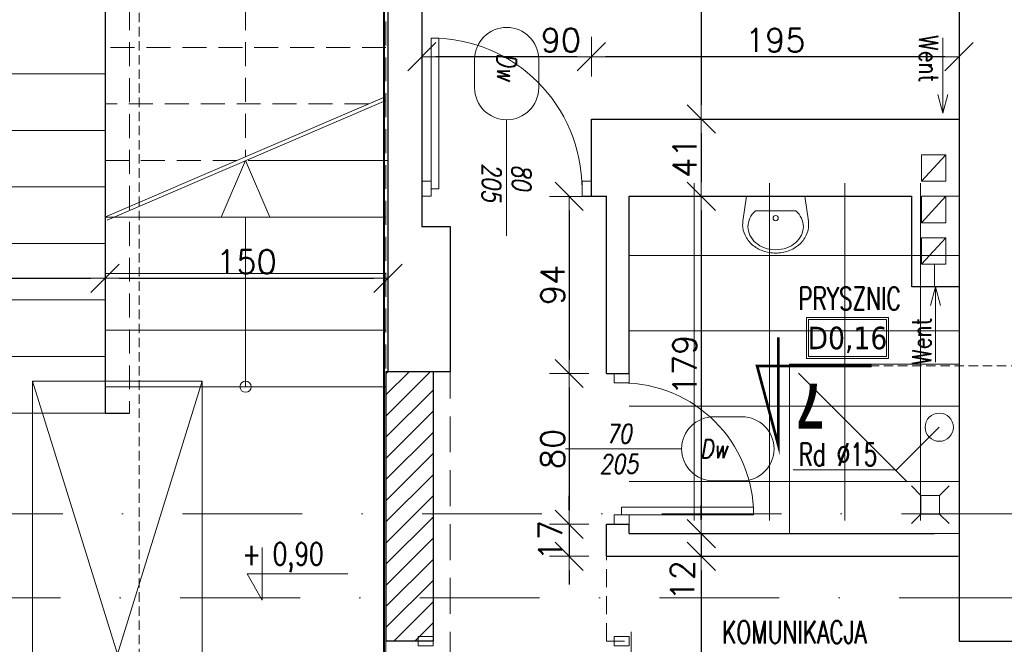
# Model space of a CAD drawing. Header units: millimetres. Extents: x 28291 to 177760, y -399809 to -170937.
# Tile 249 of 256: x 60282 to 60805, y -198098 to -197766. Entities that reach past the tile are written whole.
import ezdxf
from ezdxf.enums import TextEntityAlignment as Align

# ---------------------------------------------------------------- set-up
doc = ezdxf.new("R2010")
doc.units = ezdxf.units.MM
for name, pattern in [('2_3', [1, 0.5, -0.5]), ('CARKOVANA', [7.5, 5, -2.5]), ('DASHDOT', [25.4, 12.7, -6.35, 0, -6.35]), ('HIDDEN', [9.525, 6.35, -3.175]), ('HIDDEN2', [4.7625, 3.175, -1.5875])]:
    doc.linetypes.add(name, pattern=pattern)
doc.layers.get('0').update_dxf_attribs({"lineweight": 0})
for name, color, linetype, lineweight in [('!! 0_ Istn-sciany', 3, 'Continuous', 30), ('!! 0_ Istn-widok', 1, 'Continuous', 15), ('!! 0_ Opis', 8, 'Continuous', 13), ('!! 0_Istn-cienka', 4, 'Continuous', 9), ('!! 0_Istn-drzwi', 1, 'Continuous', 13), ('!! 0_Istn-went', 5, 'Continuous', 13), ('!! 0_Opis_pom', 9, 'Continuous', 13), ('!! 1  WYDZIELENIE PPOŻ', 252, 'Continuous', 0), ('!! 1_hatch projektowane ściany', 4, 'Continuous', 5), ('!! 2_drzwi opis', 151, 'Continuous', 9), ('!! 2_posadzki gres sanit 2', 244, 'Continuous', 9), ('!! wymiary osi', 250, 'Continuous', 9), ('0-osie-liniA', 14, 'DASHDOT', 5)]:
    doc.layers.add(name, color=color, linetype=linetype, lineweight=lineweight)
for name, color, linetype, lineweight, true_color in [('!! 0_Istn-armatura', 9, 'Continuous', 9, 0x808080), ('!! 1_drzwi-linia - zrealizowane', 7, 'Continuous', 5, 0x7a7a7a), ('!! 1_Wyburzenia', 252, 'CARKOVANA', 13, 0x696969), ('!! 2_Hatch_zamurowania', 7, 'Continuous', 5, 0xc6c8c8), ('!! 2_proj ściany remont', 7, 'Continuous', 30, 0x7a7a7a)]:
    doc.layers.add(name, color=color, linetype=linetype, lineweight=lineweight, true_color=true_color)
doc.styles.add('50', font='ROMANS.shx', dxfattribs={"width": 0.8, "height": 10})
doc.styles.add('ARCHETYP', font='romans.shx', dxfattribs={"height": 15})
doc.styles.add('ARIAL', font='tahoma.ttf')
doc.styles.add('SIMPLEX', font='simplex.shx', dxfattribs={"width": 0.77})
doc.styles.add('STYLE7', font='ARIALNB.TTF')
doc.styles.add('TXT', font='simplex.shx')
doc.dimstyles.new('DIM50', dxfattribs={"dimscale": 5, "dimtxt": 2.5, "dimasz": 1.5, "dimexe": 0, "dimexo": 0, "dimgap": 0.5, "dimtad": 1, "dimdec": 4, "dimrnd": 0.5, "dimdsep": 46, "dimtxsty": 'TXT', "dimblk1": 'TICK1', "dimblk2": 'TICK1', "dimsah": 1, "dimcen": 0, "dimse1": 1, "dimse2": 1, "dimclrd": 1, "dimclre": 7, "dimclrt": 9, "dimadec": 0, "dimazin": 0, "dimtfac": 1, "dimtdec": 4, "dimtmove": 2, "dimatfit": 3, "dimldrblk": 'TICK1', "dimfxl": 1, "dimtolj": 1, "dimarcsym": 0})

# ---------------------------------------------------------------- blocks, each defined once
blk = doc.blocks.new('A$C578D6593')
for p, q in [((-26.36, 0), (-29.16, 18.76)), ((17.64, 0), (20.43, 18.76)), ((-19.63, 11), (10.9, 11)), ((-26.36, 0), (17.64, 0))]:
    blk.add_line(p, q)
blk.add_circle((-4.36, 16.5), 2)
for centre, radius, start, end in [((-5.67, 17.67), 25.11, 109.6071, 130.69553), ((-5.67, 19.17), 21.11, 109.6071, 130.69553), ((-4.36, 14), 29, 90, 109.6071), ((-4.36, 15.5), 25, 90, 109.6071), ((-4.36, 14), 29, 70.3929, 90), ((-4.36, 15.5), 25, 70.3929, 90), ((-3.06, 19.17), 21.11, 49.30447, 70.3929), ((-3.06, 17.67), 25.11, 49.30447, 70.3929), ((-7.68, 20), 22.03, 130.69553, 154.2825), ((-7.68, 21.5), 18.03, 130.69553, 154.2825), ((-1.05, 21.5), 18.03, 25.7175, 49.30447), ((-1.05, 20), 22.03, 25.7175, 49.30447), ((-10.79, 21.5), 18.58, 154.2825, 180), ((-10.79, 23), 14.58, 154.2825, 180), ((-10.79, 23), 14.58, 180, 205.7175), ((2.06, 23), 14.58, 0, 25.7175), ((2.06, 23), 14.58, 334.2825, 0), ((2.06, 21.5), 18.58, 0, 25.7175), ((-10.79, 21.5), 18.58, 180, 188.47944), ((-7.68, 24.5), 18.03, 205.7175, 228.4823), ((-1.05, 24.5), 18.03, 311.5177, 334.2825), ((2.06, 21.5), 18.58, 351.52056, 0)]:
    blk.add_arc(centre, radius, start, end)
blk = doc.blocks.new('A$C19D82A3D')
for points in [[(-5, 10), (-10, 15)], [(5, 10), (10, 15)], [(-5, 0), (-10, -5)], [(5, 0), (10, -5)]]:
    blk.add_lwpolyline(points)
blk.add_lwpolyline([(-5, 10), (5, 10), (5, 0), (-5, 0)], close=True)
blk = doc.blocks.new('BLOK OSI')
at = {"layer": '0-osie-liniA', "ltscale": 5}
for points in [[(48625.50568, -198090.0883), (53810.60983, -198090.0883)], [(48624.30568, -198134.5883), (52188.53244, -198134.5883)]]:
    blk.add_lwpolyline(points, dxfattribs=at)
blk = doc.blocks.new('1_ok-opis')
blk.add_line((0, 111.61), (0, 50))
for points in [[(-17, 128.61), (-17, 143.61)], [(17, 128.61), (17, 143.61)]]:
    blk.add_lwpolyline(points)
for centre, start, end in [((0, 143.61), 0, 180), ((0, 128.61), 180, 0)]:
    blk.add_arc(centre, 17, start, end)
at = {"style": 'ARCHETYP'}
for tag, height, rotation, p in [('NR', 12, 90, (0, 136.9)), ('NR', 12, 270, (0, 136.9)), ('SZEROKOŚĆ', 10, 90, (-8, 78.29)), ('SZEROKOŚĆ', 10, 270, (8, 78.29)), ('WYSOKOŚĆ', 10, 270, (-8, 78.29)), ('WYSOKOŚĆ', 10, 90, (8, 78.29))]:
    blk.add_attdef(tag, text='', height=height, rotation=rotation, dxfattribs=at).set_placement(p, align=Align.MIDDLE)
blk = doc.blocks.new('TICK1')
at = {"color": 0}
for p, q in [((0, -1.4), (0, 1.4)), ((0, 0), (-1, 0))]:
    blk.add_line(p, q, dxfattribs=at)
at = {"color": 2}
blk.add_line((-1, -1), (1, 1), dxfattribs=at)
blk = doc.blocks.new('*D2989')
at = {"layer": '!! wymiary osi', "color": 1, "lineweight": -2, "transparency": 16777216}
blk.add_line((60643.78, -197520.63), (60643.78, -197811.63), dxfattribs=at)
at = {"layer": 'DEFPOINTS', "color": 0, "transparency": 16777216}
for p in [(60780.57, -197513.13), (60643.78, -197819.13), (60780.57, -197819.13)]:
    blk.add_point(p, dxfattribs=at)
at = {"layer": '!! wymiary osi', "color": 1, "lineweight": -2, "transparency": 16777216, "xscale": 7.5, "yscale": 7.5, "zscale": 7.5}
for p, rotation in [((60643.78, -197513.13), 90), ((60643.78, -197819.13), 270)]:
    blk.add_blockref('TICK1', p, dxfattribs=dict(at, rotation=rotation))
at = {"layer": '!! wymiary osi', "color": 9, "transparency": 16777216, "insert": (60635.03, -197666.13), "char_height": 12.5, "attachment_point": 5, "rotation": 90, "style": 'TXT'}
blk.add_mtext('\\A1;306', dxfattribs=at)
blk = doc.blocks.new('*D2990')
at = {"layer": '!! wymiary osi', "color": 1, "lineweight": -2, "transparency": 16777216}
blk.add_line((60643.78, -197826.63), (60643.78, -197852.63), dxfattribs=at)
at = {"layer": 'DEFPOINTS', "color": 0, "transparency": 16777216}
for p in [(60780.57, -197819.13), (60643.78, -197860.13), (60755.57, -197860.13)]:
    blk.add_point(p, dxfattribs=at)
at = {"layer": '!! wymiary osi', "color": 1, "lineweight": -2, "transparency": 16777216, "xscale": 7.5, "yscale": 7.5, "zscale": 7.5}
for p, rotation in [((60643.78, -197819.13), 90), ((60643.78, -197860.13), 270)]:
    blk.add_blockref('TICK1', p, dxfattribs=dict(at, rotation=rotation))
at = {"layer": '!! wymiary osi', "color": 9, "transparency": 16777216, "insert": (60635.03, -197839.63), "char_height": 12.5, "attachment_point": 5, "rotation": 90, "style": 'TXT'}
blk.add_mtext('\\A1;41', dxfattribs=at)
blk = doc.blocks.new('*D2991')
at = {"layer": '!! wymiary osi', "color": 1, "lineweight": -2, "transparency": 16777216}
blk.add_line((60643.78, -197867.63), (60643.78, -198031.63), dxfattribs=at)
at = {"layer": 'DEFPOINTS', "color": 0, "transparency": 16777216}
for p in [(60755.57, -197860.13), (60643.78, -198039.13), (60780.57, -198039.13)]:
    blk.add_point(p, dxfattribs=at)
at = {"layer": '!! wymiary osi', "color": 1, "lineweight": -2, "transparency": 16777216, "xscale": 7.5, "yscale": 7.5, "zscale": 7.5}
for p, rotation in [((60643.78, -197860.13), 90), ((60643.78, -198039.13), 270)]:
    blk.add_blockref('TICK1', p, dxfattribs=dict(at, rotation=rotation))
at = {"layer": '!! wymiary osi', "color": 9, "transparency": 16777216, "insert": (60635.03, -197949.63), "char_height": 12.5, "attachment_point": 5, "rotation": 90, "style": 'TXT'}
blk.add_mtext('\\A1;179', dxfattribs=at)
blk = doc.blocks.new('*D2992')
at = {"layer": '!! wymiary osi', "color": 1, "lineweight": -2, "transparency": 16777216}
for p, q in [((60643.78, -198031.63), (60643.78, -198024.13)), ((60643.78, -198039.13), (60643.78, -198051.13)), ((60643.78, -198058.63), (60643.78, -198066.13))]:
    blk.add_line(p, q, dxfattribs=at)
at = {"layer": 'DEFPOINTS', "color": 0, "transparency": 16777216}
for p in [(60780.57, -198039.13), (60643.78, -198051.13), (60780.57, -198051.13)]:
    blk.add_point(p, dxfattribs=at)
at = {"layer": '!! wymiary osi', "color": 1, "lineweight": -2, "transparency": 16777216, "xscale": 7.5, "yscale": 7.5, "zscale": 7.5}
for p, rotation in [((60643.78, -198039.13), 270), ((60643.78, -198051.13), 90)]:
    blk.add_blockref('TICK1', p, dxfattribs=dict(at, rotation=rotation))
at = {"layer": '!! wymiary osi', "color": 9, "transparency": 16777216, "insert": (60633.78, -198063.86), "char_height": 12.5, "attachment_point": 5, "rotation": 90, "style": 'TXT'}
blk.add_mtext('\\A1;12', dxfattribs=at)
blk = doc.blocks.new('*D2993')
at = {"layer": '!! wymiary osi', "color": 1, "lineweight": -2, "transparency": 16777216}
blk.add_line((60643.78, -198058.63), (60643.78, -198245.63), dxfattribs=at)
at = {"layer": 'DEFPOINTS', "color": 0, "transparency": 16777216}
for p in [(60780.57, -198051.13), (60643.78, -198253.13), (60780.07, -198253.13)]:
    blk.add_point(p, dxfattribs=at)
at = {"layer": '!! wymiary osi', "color": 1, "lineweight": -2, "transparency": 16777216, "xscale": 7.5, "yscale": 7.5, "zscale": 7.5}
for p, rotation in [((60643.78, -198051.13), 90), ((60643.78, -198253.13), 270)]:
    blk.add_blockref('TICK1', p, dxfattribs=dict(at, rotation=rotation))
at = {"layer": '!! wymiary osi', "color": 9, "transparency": 16777216, "insert": (60635.03, -198152.13), "char_height": 12.5, "attachment_point": 5, "rotation": 90, "style": 'TXT'}
blk.add_mtext('\\A1;202', dxfattribs=at)
blk = doc.blocks.new('*D2995')
at = {"layer": '!! wymiary osi', "color": 1, "lineweight": -2, "transparency": 16777216}
blk.add_line((60773.07, -197786.02), (60593.07, -197786.02), dxfattribs=at)
at = {"layer": 'DEFPOINTS', "color": 0, "transparency": 16777216}
for p in [(60585.57, -197786.02), (60585.57, -197819.13), (60780.57, -197817.63)]:
    blk.add_point(p, dxfattribs=at)
at = {"layer": '!! wymiary osi', "color": 1, "lineweight": -2, "transparency": 16777216, "xscale": 7.5, "yscale": 7.5, "zscale": 7.5, "rotation": 180}
blk.add_blockref('TICK1', (60585.57, -197786.02), dxfattribs=at)
at = {"layer": '!! wymiary osi', "color": 1, "lineweight": -2, "transparency": 16777216, "xscale": 7.5, "yscale": 7.5, "zscale": 7.5}
blk.add_blockref('TICK1', (60780.57, -197786.02), dxfattribs=at)
at = {"layer": '!! wymiary osi', "color": 9, "transparency": 16777216, "insert": (60683.07, -197777.27), "char_height": 12.5, "attachment_point": 5, "style": 'TXT'}
blk.add_mtext('\\A1;195', dxfattribs=at)
blk = doc.blocks.new('*D2996')
at = {"layer": '!! wymiary osi', "color": 1, "lineweight": -2, "transparency": 16777216}
blk.add_line((60578.07, -197786.02), (60503.07, -197786.02), dxfattribs=at)
at = {"layer": 'DEFPOINTS', "color": 0, "transparency": 16777216}
for p in [(60495.57, -197786.02), (60495.57, -197819.13), (60585.57, -197819.13)]:
    blk.add_point(p, dxfattribs=at)
at = {"layer": '!! wymiary osi', "color": 1, "lineweight": -2, "transparency": 16777216, "xscale": 7.5, "yscale": 7.5, "zscale": 7.5, "rotation": 180}
blk.add_blockref('TICK1', (60495.57, -197786.02), dxfattribs=at)
at = {"layer": '!! wymiary osi', "color": 1, "lineweight": -2, "transparency": 16777216, "xscale": 7.5, "yscale": 7.5, "zscale": 7.5}
blk.add_blockref('TICK1', (60585.57, -197786.02), dxfattribs=at)
at = {"layer": '!! wymiary osi', "color": 9, "transparency": 16777216, "insert": (60569.32, -197777.27), "char_height": 12.5, "attachment_point": 5, "style": 'TXT'}
blk.add_mtext('\\A1;90', dxfattribs=at)
blk = doc.blocks.new('*D2997')
at = {"layer": '!! wymiary osi', "color": 1, "lineweight": -2, "transparency": 16777216}
blk.add_line((60573.75, -197867.63), (60573.75, -197946.63), dxfattribs=at)
at = {"layer": 'DEFPOINTS', "color": 0, "transparency": 16777216}
for p in [(60593.57, -197860.13), (60573.75, -197954.13), (60593.57, -197954.13)]:
    blk.add_point(p, dxfattribs=at)
at = {"layer": '!! wymiary osi', "color": 1, "lineweight": -2, "transparency": 16777216, "xscale": 7.5, "yscale": 7.5, "zscale": 7.5}
for p, rotation in [((60573.75, -197860.13), 90), ((60573.75, -197954.13), 270)]:
    blk.add_blockref('TICK1', p, dxfattribs=dict(at, rotation=rotation))
at = {"layer": '!! wymiary osi', "color": 9, "transparency": 16777216, "insert": (60565, -197907.13), "char_height": 12.5, "attachment_point": 5, "rotation": 90, "style": 'TXT'}
blk.add_mtext('\\A1;94', dxfattribs=at)
blk = doc.blocks.new('*D2998')
at = {"layer": '!! wymiary osi', "color": 1, "lineweight": -2, "transparency": 16777216}
blk.add_line((60573.75, -197961.63), (60573.75, -198026.63), dxfattribs=at)
at = {"layer": 'DEFPOINTS', "color": 0, "transparency": 16777216}
for p in [(60593.57, -197954.13), (60573.75, -198034.13), (60593.57, -198034.13)]:
    blk.add_point(p, dxfattribs=at)
at = {"layer": '!! wymiary osi', "color": 1, "lineweight": -2, "transparency": 16777216, "xscale": 7.5, "yscale": 7.5, "zscale": 7.5}
for p, rotation in [((60573.75, -197954.13), 90), ((60573.75, -198034.13), 270)]:
    blk.add_blockref('TICK1', p, dxfattribs=dict(at, rotation=rotation))
at = {"layer": '!! wymiary osi', "color": 9, "transparency": 16777216, "insert": (60565, -197994.13), "char_height": 12.5, "attachment_point": 5, "rotation": 90, "style": 'TXT'}
blk.add_mtext('\\A1;80', dxfattribs=at)
blk = doc.blocks.new('*D2999')
at = {"layer": '!! wymiary osi', "color": 1, "lineweight": -2, "transparency": 16777216}
for p, q in [((60573.75, -198026.63), (60573.75, -198019.13)), ((60573.75, -198034.13), (60573.75, -198051.13)), ((60573.75, -198058.63), (60573.75, -198066.13))]:
    blk.add_line(p, q, dxfattribs=at)
at = {"layer": 'DEFPOINTS', "color": 0, "transparency": 16777216}
for p in [(60593.57, -198034.13), (60573.75, -198051.13), (60593.57, -198051.13)]:
    blk.add_point(p, dxfattribs=at)
at = {"layer": '!! wymiary osi', "color": 1, "lineweight": -2, "transparency": 16777216, "xscale": 7.5, "yscale": 7.5, "zscale": 7.5}
for p, rotation in [((60573.75, -198034.13), 270), ((60573.75, -198051.13), 90)]:
    blk.add_blockref('TICK1', p, dxfattribs=dict(at, rotation=rotation))
at = {"layer": '!! wymiary osi', "color": 9, "transparency": 16777216, "insert": (60563.75, -198042.63), "char_height": 12.5, "attachment_point": 5, "rotation": 90, "style": 'TXT'}
blk.add_mtext('\\A1;17', dxfattribs=at)
blk = doc.blocks.new('oznaczenie przekroi')
at = {"layer": '!! 0_ Opis', "color": 2, "const_width": 1.44}
blk.add_lwpolyline([(87973.92, -197950.09), (87913.1, -197950.09), (87924.37, -197992.15), (87924.37, -197934.88)], dxfattribs=at)
blk.add_lwpolyline([(87973.92, -197950.09), (87913.1, -197950.09), (87924.37, -197992.15), (87924.37, -197934.88)], dxfattribs=at)
at = {"layer": '!! 1_Wyburzenia'}
for points in [[(87585.38, -199785.24), (87585.38, -197220.15)], [(88502.82, -197950.09), (87924.37, -197950.09)]]:
    blk.add_lwpolyline(points, dxfattribs=at)
at = {"layer": '!! 0_ Opis', "color": 9, "style": 'STYLE7', "text_generation_flag": 6, "width": 0.95}
blk.add_text('7', height=24, rotation=0, dxfattribs=at).set_placement((87948.58, -197959.47))
blk = doc.blocks.new('*D4141')
at = {"layer": '!! wymiary osi', "color": 1, "lineweight": -2, "transparency": 16777216}
blk.add_line((60205.07, -197903.58), (60320.07, -197903.58), dxfattribs=at)
at = {"layer": 'DEFPOINTS', "color": 0, "transparency": 16777216}
for p in [(60327.57, -197903.58), (60197.57, -197915.13), (60327.57, -197915.13)]:
    blk.add_point(p, dxfattribs=at)
at = {"layer": '!! wymiary osi', "color": 1, "lineweight": -2, "transparency": 16777216, "xscale": 7.5, "yscale": 7.5, "zscale": 7.5, "rotation": 180}
blk.add_blockref('TICK1', (60197.57, -197903.58), dxfattribs=at)
at = {"layer": '!! wymiary osi', "color": 1, "lineweight": -2, "transparency": 16777216, "xscale": 7.5, "yscale": 7.5, "zscale": 7.5}
blk.add_blockref('TICK1', (60327.57, -197903.58), dxfattribs=at)
at = {"layer": '!! wymiary osi', "color": 9, "transparency": 16777216, "insert": (60262.57, -197894.83), "char_height": 12.5, "attachment_point": 5, "style": 'TXT'}
blk.add_mtext('\\A1;130', dxfattribs=at)
blk = doc.blocks.new('*D4142')
at = {"layer": '!! wymiary osi', "color": 1, "lineweight": -2, "transparency": 16777216}
blk.add_line((60335.07, -197903.58), (60470.07, -197903.58), dxfattribs=at)
at = {"layer": 'DEFPOINTS', "color": 0, "transparency": 16777216}
for p in [(60477.57, -197903.58), (60477.57, -197907.43), (60327.57, -197915.13)]:
    blk.add_point(p, dxfattribs=at)
at = {"layer": '!! wymiary osi', "color": 1, "lineweight": -2, "transparency": 16777216, "xscale": 7.5, "yscale": 7.5, "zscale": 7.5, "rotation": 180}
blk.add_blockref('TICK1', (60327.57, -197903.58), dxfattribs=at)
at = {"layer": '!! wymiary osi', "color": 1, "lineweight": -2, "transparency": 16777216, "xscale": 7.5, "yscale": 7.5, "zscale": 7.5}
blk.add_blockref('TICK1', (60477.57, -197903.58), dxfattribs=at)
at = {"layer": '!! wymiary osi', "color": 9, "transparency": 16777216, "insert": (60402.57, -197894.83), "char_height": 12.5, "attachment_point": 5, "style": 'TXT'}
blk.add_mtext('\\A1;150', dxfattribs=at)

msp = doc.modelspace()

# ---------------------------------------------------------------- hatches: boundary and pattern name
at = {"layer": '!! 2_Hatch_zamurowania'}
h = msp.add_hatch(dxfattribs=at)
h.set_pattern_fill('ANSI31', color=256, scale=2.5)
h.set_pattern_definition([(45, (0, -1.54), (-5.61266008, 5.61266008), [])])
h.paths.add_polyline_path([(60476.56735, -198096.12813), (60501.56735, -198096.12813), (60501.56735, -197953.12813), (60476.56735, -197953.12813)])
at = {"layer": '!! 2_posadzki gres sanit 2', "ltscale": 0.5}
h = msp.add_hatch(dxfattribs=at)
h.set_pattern_fill('_USER', color=256, scale=40, double=1, pattern_type=0)
h.set_pattern_definition([(0, (0, 68.46), (0, 40), []), (90, (0, 68.46), (-40, 2e-15), [])])
h.paths.add_polyline_path([(60780.56735, -198032.12813), (60605.56735, -198032.12813), (60605.56735, -197853.12813), (60780.56735, -197853.12813)])

# ---------------------------------------------------------------- linework, layer by layer
at = {"layer": '!! 0_ Istn-sciany'}
for p, q in [((60585.56735, -197860.12813), (60585.56735, -197819.12813)), ((60585.56735, -197819.12813), (60780.56735, -197819.12813)), ((60583.56735, -197860.12813), (60593.56735, -197860.12813)), ((60593.56735, -197954.12813), (60593.56735, -197860.12813)), ((60605.56735, -197954.12813), (60605.56735, -197860.12813)), ((60605.56735, -197860.12813), (60755.56735, -197860.12813))]:
    msp.add_line(p, q, dxfattribs=at)
for points in [[(60477.56735, -197513.12813), (60477.56735, -197953.12813)], [(60495.56735, -197513.12813), (60495.56735, -197655.12813), (60510.56735, -197655.12813), (60510.56735, -197739.12813), (60495.56735, -197739.12813), (60495.56735, -197876.12813), (60510.56735, -197876.12813)], [(60327.56735, -197645.12813), (60327.56735, -197975.12813)], [(60780.56735, -197645.12813), (60780.56735, -198096.12813)], [(60780.56735, -197645.12813), (60780.56735, -197990.12813)], [(60780.56735, -197908.12813), (60755.56735, -197908.12813), (60755.56735, -197860.12813)], [(60510.56735, -197876.12813), (60510.56735, -197953.12813)], [(60780.56735, -197908.12813), (60780.56735, -198096.12813)], [(60477.56735, -197953.12813), (60510.56735, -197953.12813)], [(60593.56735, -197954.12813), (60605.56735, -197954.12813)], [(60327.56735, -197975.12813), (60340.56735, -197975.12813)], [(60593.56735, -198034.12813), (60605.56735, -198034.12813)], [(60593.56735, -198051.12813), (60593.56735, -198034.12813)], [(60605.56735, -198039.12813), (60605.56735, -198034.12813)], [(60605.56735, -198039.12813), (60767.56735, -198039.12813)], [(60593.56735, -198051.12813), (60780.06735, -198051.12813)], [(60780.56735, -198096.12813), (60824.56735, -198096.12813)]]:
    msp.add_lwpolyline(points, dxfattribs=at)
at = {"layer": '!! 0_ Istn-widok'}
for points in [[(60327.56735, -197795.12813), (60197.56735, -197795.12813)], [(60327.81218, -197871.00237), (60475.77813, -197807.45635)], [(60328.60141, -197872.84007), (60476.56735, -197809.29405)], [(60327.56735, -197825.12813), (60197.56735, -197825.12813)], [(60402.06735, -197841.15804), (60389.18343, -197871.15804)], [(60402.06735, -197841.15804), (60414.95126, -197871.15804)], [(60477.56735, -197841.12813), (60403.44217, -197841.12813)], [(60327.56735, -197855.12813), (60197.56735, -197855.12813)], [(60476.56735, -197871.12813), (60327.56735, -197871.12813)], [(60402.06735, -197871.12813), (60402.06735, -197961.12813)], [(60327.56735, -197885.12813), (60197.56735, -197885.12813)], [(60476.56735, -197901.12813), (60327.56735, -197901.12813)], [(60327.56735, -197915.12813), (60197.56735, -197915.12813)], [(60476.56735, -197931.12813), (60327.56735, -197931.12813)], [(60327.56735, -197945.12813), (60197.56735, -197945.12813)], [(60476.56735, -197961.12813), (60327.56735, -197961.12813)], [(60327.56735, -197975.12813), (60197.56735, -197975.12813)]]:
    msp.add_lwpolyline(points, dxfattribs=at)
at = {"layer": '!! 0_ Istn-widok', "linetype": 'HIDDEN', "ltscale": 3}
for points in [[(60476.56735, -198253.16228), (60476.56735, -197953.12813)], [(60510.56735, -198253.12813), (60510.56735, -197953.12813)], [(60606.56735, -198253.12813), (60606.56735, -198090.12813)]]:
    msp.add_lwpolyline(points, dxfattribs=at)
at = {"layer": '!! 0_ Istn-widok'}
for centre, radius in [((60402.06735, -197961.12813), 3), ((60770.06735, -197982.62813), 7.5)]:
    msp.add_circle(centre, radius, dxfattribs=at)
at = {"layer": '!! 0_ Opis'}
for points in [[(60747.43015, -198005.26533), (60770.06735, -197982.62813)], [(60747.43015, -198005.26533), (60692.54482, -198005.26533)], [(60410.96068, -198046.46173), (60410.96068, -198074.4635)], [(60410.96068, -198074.4635), (60402.87727, -198060.46261)], [(60402.87727, -198060.46261), (60456.31147, -198060.46261)]]:
    msp.add_lwpolyline(points, dxfattribs=at)
at = {"layer": '!! 0_Istn-armatura'}
msp.add_lwpolyline([(60780.56735, -197949.12813), (60690.56735, -197949.12813), (60690.56735, -198039.12813), (60780.56735, -198039.12813)], close=True, dxfattribs=at)
msp.add_lwpolyline([(60695.43396, -197953.99474), (60753.11122, -198011.672)], dxfattribs=at)
at = {"layer": '!! 0_Istn-cienka', "linetype": 'HIDDEN', "ltscale": 2}
for points in [[(60340.56735, -197683.12813), (60340.56735, -197975.12813)], [(60476.56735, -197691.12813), (60476.56735, -197961.12813)], [(60402.06735, -197721.12813), (60402.06735, -197839.11246)], [(60476.56735, -197781.12813), (60327.56735, -197781.12813)], [(60467.22845, -197811.12813), (60327.56735, -197811.12813)], [(60397.3739, -197841.12813), (60327.56735, -197841.12813)]]:
    msp.add_lwpolyline(points, dxfattribs=at)
at = {"layer": '!! 0_Istn-drzwi'}
for points in [[(60540.56735, -197881.12813), (60540.56735, -197831.12813)], [(60576.56735, -197994.12813), (60626.56735, -197994.12813)]]:
    msp.add_lwpolyline(points, dxfattribs=at)
at = {"layer": '!! 0_Istn-went'}
for p, q in [((60760.56735, -197838.12813), (60773.56735, -197838.12813)), ((60760.56735, -197860.12813), (60773.56735, -197860.12813)), ((60767.56735, -197860.12813), (60780.56735, -197860.12813))]:
    msp.add_line(p, q, dxfattribs=at)
for points in [[(60771.91234, -197775.96546), (60771.91234, -197816.01198)], [(60771.91234, -197816.01198), (60769.23285, -197806.01198)], [(60771.91234, -197816.01198), (60774.59183, -197806.01198)], [(60780.56735, -197860.12813), (60780.56735, -197819.12813)], [(60760.56735, -197852.12813), (60760.56735, -197838.12813)], [(60760.56735, -197852.12813), (60773.56735, -197838.12813)], [(60773.56735, -197838.12813), (60773.56735, -197852.12813)], [(60760.56735, -197852.12813), (60773.56735, -197852.12813)], [(60760.56735, -197874.12813), (60760.56735, -197860.12813)], [(60760.56735, -197874.12813), (60773.56735, -197860.12813)], [(60773.56735, -197860.12813), (60773.56735, -197874.12813)], [(60780.56735, -197860.12813), (60780.56735, -197874.12813)], [(60760.56735, -197874.12813), (60773.56735, -197874.12813)], [(60773.56735, -197896.12813), (60760.56735, -197896.12813), (60760.56735, -197882.12813)], [(60760.56735, -197882.12813), (60773.56735, -197882.12813)], [(60760.56735, -197896.12813), (60773.56735, -197882.12813)], [(60773.56735, -197882.12813), (60773.56735, -197896.12813)], [(60767.56735, -197896.12813), (60767.56735, -197908.12813)], [(60780.56735, -197896.12813), (60780.56735, -197908.12813)], [(60768.06735, -197908.12813), (60765.38786, -197918.12813)], [(60768.06735, -197948.17466), (60768.06735, -197908.12813)], [(60768.06735, -197908.12813), (60770.74684, -197918.12813)]]:
    msp.add_lwpolyline(points, dxfattribs=at)
at = {"layer": '!! 0_Opis_pom', "ltscale": 0.7}
for points in [[(60699.5934, -197946.1749), (60743.1134, -197946.1749), (60743.1134, -197924.4149), (60699.5934, -197924.4149)], [(60700.6814, -197945.0869), (60742.0254, -197945.0869), (60742.0254, -197925.5029), (60700.6814, -197925.5029)]]:
    msp.add_lwpolyline(points, close=True, dxfattribs=at)
at = {"layer": '!! 1  WYDZIELENIE PPOŻ', "color": 20, "linetype": '2_3', "ltscale": 10, "true_color": 0xf65c09, "const_width": 1}
msp.add_lwpolyline([(60202.56735, -198248.12813), (60475.56735, -198248.12813), (60475.56735, -197518.12813), (60202.56735, -197518.12813)], close=True, dxfattribs=at)
at = {"layer": '!! 1_drzwi-linia - zrealizowane'}
for points in [[(60504.56735, -197776.12813), (60504.56735, -197856.12813), (60500.56735, -197856.12813), (60500.56735, -197776.12813)], [(60500.56735, -197860.12813), (60495.56735, -197860.12813), (60495.56735, -197852.12813), (60500.56735, -197852.12813)], [(60580.56735, -197860.12813), (60585.56735, -197860.12813), (60585.56735, -197852.12813), (60580.56735, -197852.12813)], [(60597.56735, -197959.12813), (60597.56735, -197954.12813), (60605.56735, -197954.12813), (60605.56735, -197959.12813)], [(60671.56735, -198025.12813), (60601.56735, -198025.12813), (60601.56735, -198029.12813), (60671.56735, -198029.12813)], [(60597.56735, -198029.12813), (60597.56735, -198034.12813), (60605.56735, -198034.12813), (60605.56735, -198029.12813)], [(60501.56735, -198098.62813), (60501.56735, -198093.62813), (60493.56735, -198093.62813), (60493.56735, -198098.62813)]]:
    msp.add_lwpolyline(points, close=True, dxfattribs=at)
for centre, radius, start in [((60500.56735, -197856.12813), 80, 0), ((60601.56735, -198029.12813), 70, 360)]:
    msp.add_arc(centre, radius, start, 90, dxfattribs=at)
at = {"layer": '!! 1_hatch projektowane ściany'}
msp.add_lwpolyline([(60476.56735, -198096.12813), (60501.56735, -198096.12813), (60501.56735, -197953.12813), (60476.56735, -197953.12813)], close=True, dxfattribs=at)
at = {"layer": '!! 1_Wyburzenia', "linetype": 'HIDDEN2', "ltscale": 3}
for points in [[(60593.56735, -198096.12813), (60593.56735, -198039.12813)], [(60593.56735, -198096.12813), (60605.56735, -198096.12813)]]:
    msp.add_lwpolyline(points, dxfattribs=at)
msp.add_lwpolyline([(60605.56735, -198098.62813), (60605.56735, -198093.62813), (60597.56735, -198093.62813), (60597.56735, -198098.62813)], close=True, dxfattribs=at)
at = {"layer": '!! 2_proj ściany remont'}
for points in [[(60476.56735, -197953.12813), (60476.56735, -198096.12813)], [(60501.56735, -197953.12813), (60501.56735, -198096.12813)], [(60501.56735, -198096.12813), (60476.56735, -198096.12813)]]:
    msp.add_lwpolyline(points, dxfattribs=at)
msp.add_lwpolyline([(60289.06735, -197958.12813), (60379.06735, -197958.12813), (60379.06735, -198103.12813), (60289.06735, -198103.12813)], close=True)
msp.add_lwpolyline([(60289.06735, -197958.12813), (60334.06735, -198103.12813), (60379.06735, -197958.12813)])

# ---------------------------------------------------------------- block references
at = {"layer": '!! 0_Istn-armatura', "xscale": 0.7, "yscale": 0.7, "zscale": 0.7, "rotation": 180}
msp.add_blockref('A$C578D6593', (60680.2176, -197860.12813), dxfattribs=at)
at = {"layer": '!! 0_Istn-armatura', "rotation": 270}
msp.add_blockref('A$C19D82A3D', (60760.25691, -198023.81769), dxfattribs=at)
at = {"layer": '!! 1_drzwi-linia - zrealizowane'}
msp.add_blockref('BLOK OSI', (8819.85593, 61.46017), dxfattribs=at)
at = {"layer": '!! 1_Wyburzenia'}
msp.add_blockref('oznaczenie przekroi', (-27239.68678, 0), dxfattribs=at)
at = {"layer": '!! 2_drzwi opis'}
ref = msp.add_blockref('1_ok-opis', (60540.56732, -197931.12813), dxfattribs=dict(at, rotation=3.617421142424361e-06))
ref.add_attrib('WYSOKOŚĆ', '80 ', dxfattribs={"layer": '0', "height": 10, "rotation": 270.0000036, "style": '50', "oblique": 10, "width": 0.8}).set_placement((60548.56732, -197852.83728), align=Align.MIDDLE)
ref.add_attrib('SZEROKOŚĆ', '205', dxfattribs={"layer": '0', "height": 10, "rotation": 270.0000036, "style": '50', "oblique": 10, "width": 0.8}).set_placement((60532.56732, -197852.83728), align=Align.MIDDLE)
ref.add_attrib('NR', 'Dw', dxfattribs={"layer": '0', "height": 10, "rotation": 270.0000036, "style": '50', "oblique": 10, "width": 0.8}).set_placement((60540.56731, -197791.65119), align=Align.MIDDLE)
ref = msp.add_blockref('1_ok-opis', (60521.78893, -197994.1281), dxfattribs=dict(at, rotation=270.000003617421))
ref.add_attrib('WYSOKOŚĆ', '205', dxfattribs={"layer": '0', "height": 10, "rotation": 180.0000036, "style": '50', "oblique": 10, "text_generation_flag": 6, "width": 0.8}).set_placement((60600.07979, -198002.12809), align=Align.MIDDLE)
ref.add_attrib('SZEROKOŚĆ', '70', dxfattribs={"layer": '0', "height": 10, "rotation": 180.0000036, "style": '50', "oblique": 10, "text_generation_flag": 6, "width": 0.8}).set_placement((60600.07978, -197986.12809), align=Align.MIDDLE)
ref.add_attrib('NR', 'Dw', dxfattribs={"layer": '0', "height": 10, "rotation": 180.0000036, "style": '50', "oblique": 10, "text_generation_flag": 6, "width": 0.8}).set_placement((60650.40018, -197994.12809), align=Align.MIDDLE)

# ---------------------------------------------------------------- texts
at = {"layer": '!! 0_ Opis', "style": 'ARCHETYP', "width": 0.7}
msp.add_text('Rd %%C15', height=12, rotation=360, dxfattribs=at).set_placement((60695.45843, -198003.09194))
at = {"layer": '!! 0_ Opis', "style": 'SIMPLEX', "width": 0.75}
msp.add_text('+ 0,90', height=12, dxfattribs=at).set_placement((60400.27323, -198055.88449))
at = {"layer": '!! 0_Istn-went', "style": 'ARCHETYP', "width": 0.8}
for rotation, p in [(270, (60759.41188, -197774.68213)), (90, (60765.73712, -197949.45799))]:
    msp.add_text('Went', height=10, rotation=rotation, dxfattribs=at).set_placement(p)
at = {"layer": '!! 0_Opis_pom', "ltscale": 0.7, "style": 'TXT', "width": 0.7}
for s, p in [('PRYSZNIC', (60722.46853, -197920.36858)), ('KOMUNIKACJA', (60693.23737, -198097.34198))]:
    msp.add_text(s, height=12, dxfattribs=at).set_placement(p, align=Align.CENTER)
at = {"layer": '!! 0_Opis_pom', "ltscale": 0.7, "style": 'ARIAL'}
msp.add_attdef('D0,16', text='', height=11.968, dxfattribs=at).set_placement((60721.3534, -197935.2949), align=Align.MIDDLE_CENTER)

# ---------------------------------------------------------------- dimensions: what is measured, and where the dimension line sits
at = {"layer": '!! wymiary osi'}
for base, p1, p2, angle, picture, middle in [((60643.77857, -197819.12813), (60780.56735, -197513.12813), (60780.56735, -197819.12813), 90, '*D2989', (60635.02857, -197666.12813)), ((60643.77857, -197860.12813), (60780.56735, -197819.12813), (60755.56735, -197860.12813), 90, '*D2990', (60635.02857, -197839.62813)), ((60573.75376, -197954.12813), (60593.56735, -197860.12813), (60593.56735, -197954.12813), 90, '*D2997', (60565.00376, -197907.12813)), ((60643.77857, -198039.12813), (60755.56735, -197860.12813), (60780.56735, -198039.12813), 90, '*D2991', (60635.02857, -197949.62813)), ((60477.56735, -197903.58399), (60327.56735, -197915.12813), (60477.56735, -197907.43096), 180, '*D4142', (60402.56735, -197894.83399)), ((60573.75376, -198034.12813), (60593.56735, -197954.12813), (60593.56735, -198034.12813), 90, '*D2998', (60565.00376, -197994.12813)), ((60573.75376, -198051.12813), (60593.56735, -198034.12813), (60593.56735, -198051.12813), 90, '*D2999', (60563.75376, -198042.62813)), ((60643.77857, -198253.12813), (60780.56735, -198051.12813), (60780.06735, -198253.12813), 90, '*D2993', (60635.02857, -198152.12813))]:
    dim = msp.add_linear_dim(base=base, p1=p1, p2=p2, angle=angle, dimstyle='DIM50', dxfattribs=at)
    dim.commit()
    dim.dimension.update_dxf_attribs({"geometry": picture, "text_midpoint": middle})
dim = msp.add_linear_dim(base=(60495.56735, -197786.02157), p1=(60585.56735, -197819.12813), p2=(60495.56735, -197819.12813), dimstyle='DIM50', dxfattribs=at)
dim.commit()
dim.dimension.update_dxf_attribs({"geometry": '*D2996', "text_midpoint": (60569.32296, -197777.27157), "dimtype": 160})
dim = msp.add_linear_dim(base=(60585.56735, -197786.02157), p1=(60780.56735, -197817.62813), p2=(60585.56735, -197819.12813), dimstyle='DIM50', dxfattribs=at)
dim.commit()
dim.dimension.update_dxf_attribs({"geometry": '*D2995', "text_midpoint": (60683.06735, -197777.27157)})
dim = msp.add_aligned_dim(p1=(60197.56735, -197915.12813), p2=(60327.56735, -197915.12813), distance=11.54414, dimstyle='DIM50', dxfattribs=at)
dim.commit()
dim.dimension.update_dxf_attribs({"geometry": '*D4141', "text_midpoint": (60262.56735, -197894.83399)})
dim = msp.add_linear_dim(base=(60643.77857, -198051.12813), p1=(60780.56735, -198039.12813), p2=(60780.56735, -198051.12813), angle=90, dimstyle='DIM50', dxfattribs=at)
dim.commit()
dim.dimension.update_dxf_attribs({"geometry": '*D2992', "text_midpoint": (60633.77857, -198063.86073), "dimtype": 160})

doc.saveas('drawing.dxf')
